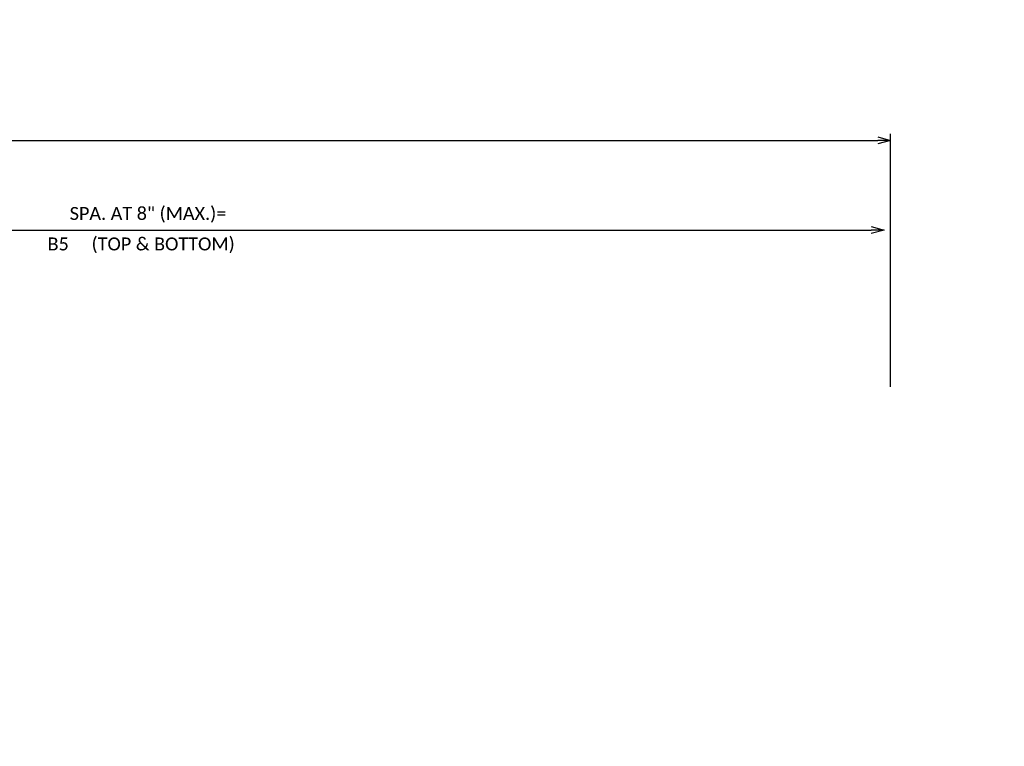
# Model space of a CAD drawing. Extents: x 353029 to 354337, y -5117092 to -5116382.
# Tile 9 of 17: x 353859 to 353973, y -5116924 to -5116840. Entities that reach past the tile are written whole.
import ezdxf
from ezdxf.enums import TextEntityAlignment as Align

# ---------------------------------------------------------------- set-up
doc = ezdxf.new("R2010")
doc.units = 0
doc.header["$MEASUREMENT"] = 0
for name, color, linetype, lineweight in [('B_ANNO_DIM', 7, 'Continuous', 18), ('B_ANNO_TEXT', 7, 'Continuous', 18), ('B_ANNO_TEXT_TITLE', 7, 'Continuous', 40)]:
    doc.layers.add(name, color=color, linetype=linetype, lineweight=lineweight)
doc.styles.add('Annotative', font='calibri.ttf', dxfattribs={"height": 0.0625})
doc.styles.get("Standard").update_dxf_attribs({"font": 'calibri.ttf'})
doc.styles.add('Title', font='calibrib.ttf', dxfattribs={"height": 0.125})
doc.dimstyles.new('Annotative', dxfattribs={"dimscale": 0, "dimtxt": 0.0625, "dimasz": 0.0625, "dimexe": 0.03125, "dimexo": 0.03125, "dimgap": 0.03125, "dimtad": 1, "dimdec": 3, "dimzin": 3, "dimdsep": 46, "dimlunit": 4, "dimtxsty": 'Standard', "dimblk": 'OPEN30', "dimcen": 0.03125, "dimaunit": 1, "dimadec": 0, "dimazin": 3, "dimtfac": 0.75, "dimtdec": 3, "dimtofl": 0, "dimtmove": 0, "dimatfit": 3, "dimldrblk": 'OPEN30', "dimfxl": 1, "dimtfill": 1, "dimfrac": 1, "dimtolj": 1, "dimtzin": 0, "dimarcsym": 0})

# ---------------------------------------------------------------- blocks, each defined once
blk = doc.blocks.new('_Open30')
at = {"color": 0, "linetype": 'ByBlock', "lineweight": -2}
for p, q in [((-1, 0.26794919), (0, 0)), ((0, 0), (-1, -0.26794919)), ((0, 0), (-1, 0))]:
    blk.add_line(p, q, dxfattribs=at)
blk = doc.blocks.new('*D75')
at = {"layer": 'B_ANNO_DIM', "color": 0, "lineweight": -2, "transparency": 16777216}
for p, q in [((239.8011610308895, 209.415089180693), (239.8011610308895, 238.7429852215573)), ((122.1436101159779, 237.9929852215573), (238.3011610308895, 237.9929852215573))]:
    blk.add_line(p, q, dxfattribs=at)
at = {"layer": 'Defpoints', "color": 0, "transparency": 16777216}
for p in [(120.6436101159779, 237.9929852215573), (239.8011610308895, 237.9929852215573), (239.8011610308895, 208.665089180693)]:
    blk.add_point(p, dxfattribs=at)
at = {"layer": 'B_ANNO_DIM', "color": 0, "lineweight": -2, "transparency": 16777216, "xscale": 1.5, "yscale": 1.5, "zscale": 1.5, "rotation": 180}
blk.add_blockref('_Open30', (120.6436101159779, 237.9929852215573), dxfattribs=at)
at = {"layer": 'B_ANNO_DIM', "color": 0, "lineweight": -2, "transparency": 16777216, "xscale": 1.5, "yscale": 1.5, "zscale": 1.5}
blk.add_blockref('_Open30', (239.8011610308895, 237.9929852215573), dxfattribs=at)
blk = doc.blocks.new('*D77')
at = {"layer": 'B_ANNO_DIM', "color": 0, "lineweight": -2, "transparency": 16777216}
blk.add_line((55.22543583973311, 227.5939092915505), (237.5555281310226, 227.5939092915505), dxfattribs=at)
at = {"layer": 'Defpoints', "color": 0, "transparency": 16777216}
for p in [(53.72543583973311, 227.5939092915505), (239.0555281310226, 227.5939092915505), (239.0555281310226, 227.5939092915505)]:
    blk.add_point(p, dxfattribs=at)
at = {"layer": 'B_ANNO_DIM', "color": 0, "lineweight": -2, "transparency": 16777216, "xscale": 1.5, "yscale": 1.5, "zscale": 1.5, "rotation": 180}
blk.add_blockref('_Open30', (53.72543583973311, 227.5939092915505), dxfattribs=at)
at = {"layer": 'B_ANNO_DIM', "color": 0, "lineweight": -2, "transparency": 16777216, "xscale": 1.5, "yscale": 1.5, "zscale": 1.5}
blk.add_blockref('_Open30', (239.0555281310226, 227.5939092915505), dxfattribs=at)
at = {"layer": 'B_ANNO_DIM', "color": 0, "transparency": 16777216, "char_height": 1.5, "attachment_point": 5, "bg_fill": 3, "box_fill_scale": 1.25, "bg_fill_color": 256, "bg_fill_true_color": 13158600, "bg_fill_transparency": 0}
for s, insert in [('\\A1;   SPA. AT 8" (MAX.)=', (152.8647621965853, 229.3616015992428)), ('\\A1;B5     (TOP & BOTTOM)', (152.8647621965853, 225.8262169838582))]:
    blk.add_mtext(s, dxfattribs=dict(at, insert=insert))
blk = doc.blocks.new('INS_51BARRIER_BASE')
at = {"style": 'Annotative'}
blk.add_attdef('BB1', text='', height=1.5, rotation=90, dxfattribs=at).set_placement((280.6259646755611, 196.7035810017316), align=Align.TOP_CENTER)
blk.add_attdef('B4-1', (290.2929991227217, 126.1318018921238), '', height=1.5, dxfattribs=at)
at = {"layer": 'B_ANNO_TEXT', "style": 'Annotative'}
for tag, p in [('DIM1', (71.05524242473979, 240.2580018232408)), ('DIM3', (180.2808583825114, 240.2694548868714)), ('DIM2', (129.2315518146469, 235.1241040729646)), ('B5-13', (255.9894496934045, 234.3431910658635)), ('B5-14', (256.0256345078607, 228.8242922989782)), ('CS1', (163.3714968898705, 185.533071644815)), ('CS2', (214.2274175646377, 185.6510225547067)), ('B5-4', (37.05394685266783, 151.4628965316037)), ('B5-5', (87.16241498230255, 151.4996468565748)), ('B5-7', (163.1150108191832, 151.4825248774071)), ('COL', (319.8589920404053, 136.190542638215)), ('HEEL', (323.6734968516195, 84.77279288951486))]:
    blk.add_attdef(tag, text='', height=1.5, dxfattribs=at).set_placement(p, align=Align.TOP_CENTER)
at = {"layer": 'B_ANNO_TEXT', "lineweight": 30}
for tag, p in [('BS-1', (266.2809854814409, 235.5799368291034)), ('BL-1', (280.8453915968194, 235.6112521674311)), ('BS-2', (266.2908228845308, 230.139987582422)), ('BL-2', (280.7989390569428, 230.1193900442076))]:
    blk.add_attdef(tag, text='', height=1.5, dxfattribs=at).set_placement(p, align=Align.TOP_CENTER)
at = {"layer": 'B_ANNO_TEXT', "style": 'Annotative'}
for tag, p in [('SPA3', (141.7285603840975, 228.7723427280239)), ('ST3', (163.400430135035, 228.7365950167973)), ('B5-11', (28.36802131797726, 225.2859740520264)), ('B5-12', (144.3456286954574, 225.3006638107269)), ('B5-11', (179.9920735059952, 216.4268086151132)), ('B5-9', (63.3727915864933, 212.0058959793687)), ('B4-7', (78.20174104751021, 212.0038153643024)), ('B4-9', (127.371155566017, 211.9963279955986)), ('B4-11', (231.5201705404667, 210.5142766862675)), ('B4-6', (59.84653019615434, 196.5507852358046)), ('B4-8', (123.6376658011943, 196.4662851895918)), ('B4-10', (229.2784664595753, 196.1461399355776)), ('B5-8', (53.43802317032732, 189.548326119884)), ('B5-10', (155.9509247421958, 189.5967135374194)), ('B5-6', (117.252788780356, 155.5678137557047)), ('SPA1', (77.47685907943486, 152.9887628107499)), ('ST1', (91.72328681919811, 153.0463432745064)), ('SPA2', (153.1927188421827, 152.9874106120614)), ('ST2', (167.5910306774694, 152.9868828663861)), ('B4-5', (159.0417347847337, 136.7412916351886)), ('B4-3', (74.84785092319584, 136.3625652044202)), ('B4-2', (63.31487539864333, 130.236529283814)), ('B4-4', (85.77894346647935, 130.229015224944)), ('B5-1', (288.4257378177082, 115.7185380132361)), ('B5-2', (338.9387008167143, 115.0981245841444)), ('B5-3', (342.8062075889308, 90.10348400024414))]:
    blk.add_attdef(tag, p, '', height=1.5, dxfattribs=at)
blk.add_attdef('VD', text='', height=1.5, rotation=90, dxfattribs=at).set_placement((211.8144960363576, 197.7772479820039), align=Align.TOP_CENTER)
at = {"layer": 'B_ANNO_TEXT_TITLE', "style": 'Title'}
blk.add_attdef('TBB', text='', height=3, dxfattribs=at).set_placement((271.4043191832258, 172.5153348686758), align=Align.TOP_CENTER)
at = {"layer": 'B_ANNO_DIM'}
dim = blk.add_linear_dim(base=(239.0555281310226, 227.5939092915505), p1=(53.72543583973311, 227.5939092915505), p2=(239.0555281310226, 227.5939092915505), text='   SPA. AT 8" (MAX.)=\\XB5     (TOP & BOTTOM)', dimstyle='Annotative', dxfattribs=at)
dim.commit()
dim.dimension.update_dxf_attribs({"geometry": '*D77', "text_midpoint": (152.8647621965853, 227.5939092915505), "dimtype": 128})
dim = blk.add_linear_dim(base=(239.8011610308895, 237.9929852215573), p1=(120.6436101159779, 237.9929852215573), p2=(239.8011610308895, 208.665089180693), text=' ', dimstyle='Annotative', dxfattribs=at)
dim.commit()
dim.dimension.update_dxf_attribs({"geometry": '*D75', "text_midpoint": (180.2223855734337, 237.9929852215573)})

msp = doc.modelspace()

# ---------------------------------------------------------------- block references
msp.add_blockref('INS_51BARRIER_BASE', (353720.006173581, -5117092.016081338))

doc.saveas('drawing.dxf')
